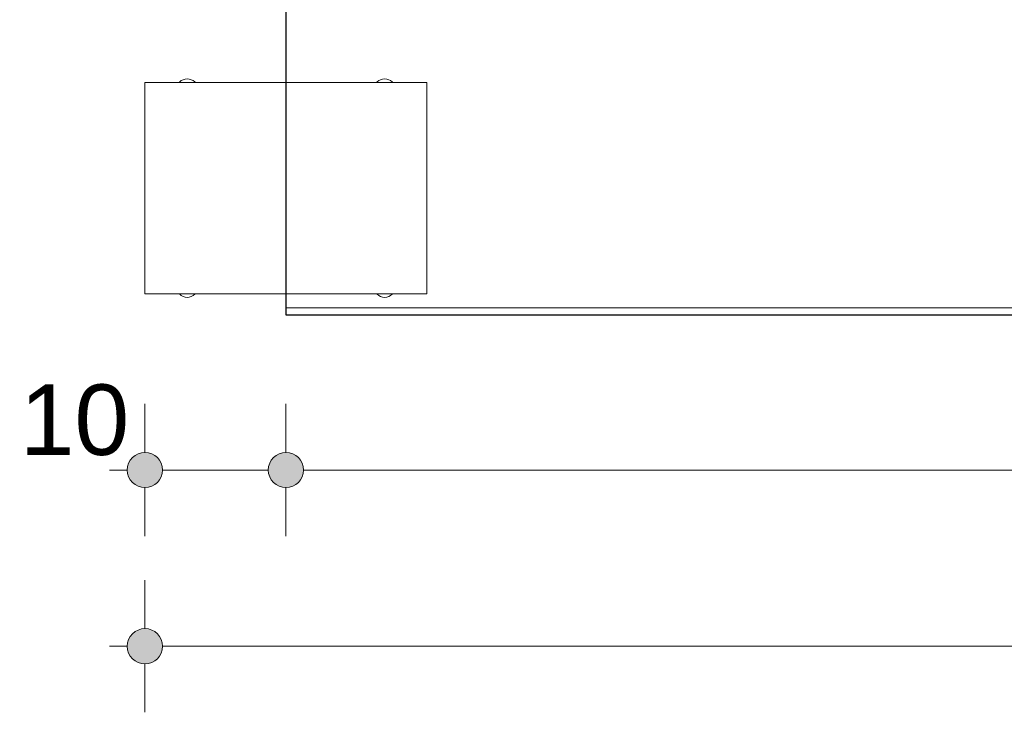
# Model space of a CAD drawing. Header units: millimetres. Extents: x 64850 to 1408875, y -594029 to 57306.
# Tile 2 of 58: x 82077 to 82776, y 51152 to 51643. Entities that reach past the tile are written whole.
import ezdxf

# ---------------------------------------------------------------- set-up
doc = ezdxf.new("R2010")
doc.units = ezdxf.units.MM
doc.header["$MEASUREMENT"] = 0
for name, pattern in [('Kropki i Kreski', [670.277762, 352.777767, -176.388884, 0, -141.111112]), ('Przerywana podwójnie', [1093.611073, 529.166651, -211.666656, 141.111112, -211.666656]), ('Wipeout_Contour', [1000, 0, -1000])]:
    doc.linetypes.add(name, pattern=pattern)
for name, color, linetype, lineweight in [('0_Nr_pióra__102', 8, 'Continuous', 5), ('2D - Ogólne_Nr_pióra__21', 7, 'Continuous', 25), ('_MDCP cyfrowa_Nr_pióra__1', 7, 'Continuous', 13), ('_MDCP cyfrowa_Nr_pióra__102', 8, 'Continuous', 5), ('Konstrukcja - Dachy_Nr_pióra__1', 7, 'Continuous', 13), ('Konstrukcja - Słupy_Nr_pióra__1', 7, 'Continuous', 13), ('Wymiarowanie - Ogólne_Nr_pióra__46', 5, 'Continuous', 15)]:
    doc.layers.add(name, color=color, linetype=linetype, lineweight=lineweight)
for name, color, linetype, lineweight, true_color in [('2D - Ogólne_Nr_pióra__82', 7, 'Continuous', 13, 0xaaaaaa), ('Konstrukcja - Ściany zew_Nr_pióra__87', 7, 'Continuous', 13, 0x6a6a6a), ('Wnętrze - Umeblowanie_Nr_pióra__69', 7, 'Continuous', 13, 0x71cebe), ('Wnętrze - Umeblowanie_Nr_pióra__90', 7, 'Continuous', 13, 0x00bfbf), ('Wymiarowanie - Ogólne_Nr_pióra__45', 7, 'Continuous', 15, 0x40a5ff), ('Wymiarowanie - Ogólne_Nr_pióra__85', 7, 'Continuous', 13, 0x80c2ff)]:
    doc.layers.add(name, color=color, linetype=linetype, lineweight=lineweight, true_color=true_color)
for name, color, linetype in [('Konstrukcja - Dachy', 7, 'Continuous'), ('Konstrukcja - Słupy', 7, 'Continuous'), ('Konstrukcja - Ściany zew', 7, 'Continuous'), ('Wnętrze - Umeblowanie', 7, 'Continuous'), ('Wymiarowanie - Ogólne', 7, 'Continuous')]:
    doc.layers.add(name, color=color, linetype=linetype)
doc.styles.add('STYL_AUTOMATYCZNY_1', font='arial.ttf')
doc.dimstyles.new('STYL_AUTOMATYCZNY__1', dxfattribs={"dimtxt": 50, "dimasz": 47.5, "dimexe": 0.18, "dimexo": 0.0625, "dimgap": 0, "dimtad": 1, "dimtih": 1, "dimtoh": 1, "dimdec": 0, "dimlfac": 0.1, "dimzin": 0, "dimdsep": 46, "dimtxsty": 'STYL_AUTOMATYCZNY_1', "dimblk": 'ARROWHEAD_11', "dimblk1": 'ARROWHEAD_11', "dimblk2": 'ARROWHEAD_11', "dimcen": 0.09, "dimse1": 1, "dimse2": 1, "dimclrd": 256, "dimclre": 256, "dimclrt": 5, "dimazin": 0, "dimtfac": 1, "dimtdec": 4, "dimtmove": 0, "dimatfit": 3, "dimfxl": 1, "dimtolj": 1, "dimtzin": 0, "dimarcsym": 0})

# ---------------------------------------------------------------- blocks, each defined once
blk = doc.blocks.new('Teownik 27')
at = {"layer": 'Wnętrze - Umeblowanie_Nr_pióra__69', "color": 123, "linetype": 'Kropki i Kreski', "lineweight": 13, "true_color": 0x71cebe}
blk.add_line((0, 0), (95, 0), dxfattribs=at)
at = {"layer": 'Wnętrze - Umeblowanie_Nr_pióra__90', "color": 132, "linetype": 'Continuous', "lineweight": 13, "true_color": 0x00bfbf}
for p, q in [((47.5, 25), (0, 25)), ((0, 25), (0, 0)), ((95, 25), (47.5, 25)), ((95, 0), (95, 25)), ((0, 0), (0, -25)), ((95, -25), (95, 0)), ((0, -25), (47.5, -25)), ((47.5, -25), (95, -25))]:
    blk.add_line(p, q, dxfattribs=at)
blk = doc.blocks.new('Ściana_1_3', base_point=(82266.13, 51438.74))
at = {"color": 254, "linetype": 'Wipeout_Contour', "lineweight": 0, "ltscale": 390981.899772}
blk.add_wipeout([(82266.13, 51433.74), (83966.13, 51433.74), (83966.13, 51438.74), (82266.13, 51438.74)], dxfattribs=at).dxf.layer = 'Konstrukcja - Ściany zew'
at = {"layer": 'Konstrukcja - Ściany zew_Nr_pióra__87', "color": 251, "linetype": 'Continuous', "lineweight": 13, "true_color": 0x6a6a6a, "flags": 128}
for points in [[(83966.13, 51438.74), (82266.13, 51438.74)], [(82266.13, 51438.74), (82266.13, 51433.74)], [(82266.13, 51433.74), (83966.13, 51433.74)]]:
    blk.add_lwpolyline(points, dxfattribs=at)
blk = doc.blocks.new('Słup_1_3', base_point=(82266.13, 51523.74))
at = {"color": 254, "linetype": 'Wipeout_Contour', "lineweight": 0, "ltscale": 388276.582283}
blk.add_wipeout([(82366.13, 51598.74), (82166.13, 51598.74), (82166.13, 51448.74), (82366.13, 51448.74)], dxfattribs=at).dxf.layer = 'Konstrukcja - Słupy'
at = {"layer": 'Konstrukcja - Słupy_Nr_pióra__1', "color": 7, "linetype": 'Continuous', "lineweight": 13}
for p, q in [((82366.13, 51598.74), (82166.13, 51598.74)), ((82166.13, 51598.74), (82166.13, 51448.74)), ((82366.13, 51448.74), (82366.13, 51598.74)), ((82166.13, 51448.74), (82366.13, 51448.74))]:
    blk.add_line(p, q, dxfattribs=at)
blk = doc.blocks.new('*D8')
at = {"layer": 'Wymiarowanie - Ogólne_Nr_pióra__45', "linetype": 'Continuous', "lineweight": 15, "true_color": 0x40a5ff}
for points in [[(82153.63, 51323.74), (82154.58, 51318.96), (82157.29, 51314.91), (82161.35, 51312.2), (82166.13, 51311.24), (82170.91, 51312.2), (82174.97, 51314.91), (82177.68, 51318.96), (82178.63, 51323.74), (82177.68, 51328.53), (82174.97, 51332.58), (82170.91, 51335.29), (82166.13, 51336.24), (82161.35, 51335.29), (82157.29, 51332.58), (82154.58, 51328.53)], [(82253.63, 51323.74), (82254.58, 51318.96), (82257.29, 51314.91), (82261.35, 51312.2), (82266.13, 51311.24), (82270.91, 51312.2), (82274.97, 51314.91), (82277.68, 51318.96), (82278.63, 51323.74), (82277.68, 51328.53), (82274.97, 51332.58), (82270.91, 51335.29), (82266.13, 51336.24), (82261.35, 51335.29), (82257.29, 51332.58), (82254.58, 51328.53)]]:
    blk.add_hatch(color=161, dxfattribs=at).paths.add_polyline_path(points)
at = {"layer": 'Wymiarowanie - Ogólne_Nr_pióra__45', "color": 161, "linetype": 'Continuous', "lineweight": 15, "true_color": 0x40a5ff}
for centre in [(82166.13, 51323.74), (82266.13, 51323.74)]:
    blk.add_circle(centre, 12.5, dxfattribs=at)
at = {"layer": 'Wymiarowanie - Ogólne_Nr_pióra__85', "color": 151, "linetype": 'Continuous', "lineweight": 13, "true_color": 0x80c2ff}
for p, q in [((82166.13, 51336.24), (82166.13, 51370.62)), ((82266.13, 51336.24), (82266.13, 51370.62)), ((82141.13, 51323.74), (82153.63, 51323.74)), ((82178.63, 51323.74), (82253.63, 51323.74)), ((82166.13, 51276.87), (82166.13, 51311.24)), ((82266.13, 51276.87), (82266.13, 51311.24))]:
    blk.add_line(p, q, dxfattribs=at)
at = {"layer": 'Wymiarowanie - Ogólne_Nr_pióra__46', "color": 5, "lineweight": 15, "insert": (82077.36, 51333.74), "char_height": 50, "attachment_point": 7, "style": 'STYL_AUTOMATYCZNY_1'}
blk.add_mtext('\\A1;{\\pql;\\fArial|b0|i0|c238|p0;\\W1.000000;10}', dxfattribs=at)
blk = doc.blocks.new('ARROWHEAD_11')
at = {"color": 0, "linetype": 'Continuous', "lineweight": 0}
blk.add_line((0, 0), (-1, 0), dxfattribs=at)
at = {"color": 0, "linetype": 'Continuous', "lineweight": 0, "const_width": 0.25, "flags": 128}
blk.add_lwpolyline([(-0.125, 0, 1), (0.125, 0, 1)], format="xyb", close=True, dxfattribs=at)
blk = doc.blocks.new('*D10')
at = {"layer": 'Wymiarowanie - Ogólne_Nr_pióra__45', "linetype": 'Continuous', "lineweight": 15, "true_color": 0x40a5ff}
for points in [[(82253.63, 51323.74), (82254.58, 51318.96), (82257.29, 51314.91), (82261.35, 51312.2), (82266.13, 51311.24), (82270.91, 51312.2), (82274.97, 51314.91), (82277.68, 51318.96), (82278.63, 51323.74), (82277.68, 51328.53), (82274.97, 51332.58), (82270.91, 51335.29), (82266.13, 51336.24), (82261.35, 51335.29), (82257.29, 51332.58), (82254.58, 51328.53)], [(83953.63, 51323.74), (83954.58, 51318.96), (83957.29, 51314.91), (83961.35, 51312.2), (83966.13, 51311.24), (83970.91, 51312.2), (83974.97, 51314.91), (83977.68, 51318.96), (83978.63, 51323.74), (83977.68, 51328.53), (83974.97, 51332.58), (83970.91, 51335.29), (83966.13, 51336.24), (83961.35, 51335.29), (83957.29, 51332.58), (83954.58, 51328.53)]]:
    blk.add_hatch(color=161, dxfattribs=at).paths.add_polyline_path(points)
at = {"layer": 'Wymiarowanie - Ogólne_Nr_pióra__45', "color": 161, "linetype": 'Continuous', "lineweight": 15, "true_color": 0x40a5ff}
for centre in [(82266.13, 51323.74), (83966.13, 51323.74)]:
    blk.add_circle(centre, 12.5, dxfattribs=at)
at = {"layer": 'Wymiarowanie - Ogólne_Nr_pióra__85', "color": 151, "linetype": 'Continuous', "lineweight": 13, "true_color": 0x80c2ff}
for p, q in [((82266.13, 51336.24), (82266.13, 51370.62)), ((83966.13, 51336.24), (83966.13, 51370.62)), ((82278.63, 51323.74), (83953.63, 51323.74)), ((82266.13, 51276.87), (82266.13, 51311.24)), ((83966.13, 51276.87), (83966.13, 51311.24))]:
    blk.add_line(p, q, dxfattribs=at)
at = {"layer": 'Wymiarowanie - Ogólne_Nr_pióra__46', "color": 5, "lineweight": 15, "char_height": 50, "attachment_point": 7, "style": 'STYL_AUTOMATYCZNY_1'}
for s, insert in [('\\A1;{\\pql;\\fArial|b0|i0|c238|p0;\\W1.000000;170}', (83020.79, 51333.74)), ('\\A1;{\\pql;\\fArial|b0|i0|c238|p0;\\W1.000000;10}', (83877.36, 51333.74))]:
    blk.add_mtext(s, dxfattribs=dict(at, insert=insert))
blk = doc.blocks.new('*D12')
at = {"layer": 'Wymiarowanie - Ogólne_Nr_pióra__45', "linetype": 'Continuous', "lineweight": 15, "true_color": 0x40a5ff}
for points in [[(82153.63, 51198.74), (82154.58, 51193.96), (82157.29, 51189.91), (82161.35, 51187.2), (82166.13, 51186.24), (82170.91, 51187.2), (82174.97, 51189.91), (82177.68, 51193.96), (82178.63, 51198.74), (82177.68, 51203.53), (82174.97, 51207.58), (82170.91, 51210.29), (82166.13, 51211.24), (82161.35, 51210.29), (82157.29, 51207.58), (82154.58, 51203.53)], [(84053.63, 51198.74), (84054.58, 51193.96), (84057.29, 51189.91), (84061.35, 51187.2), (84066.13, 51186.24), (84070.91, 51187.2), (84074.97, 51189.91), (84077.68, 51193.96), (84078.63, 51198.74), (84077.68, 51203.53), (84074.97, 51207.58), (84070.91, 51210.29), (84066.13, 51211.24), (84061.35, 51210.29), (84057.29, 51207.58), (84054.58, 51203.53)]]:
    blk.add_hatch(color=161, dxfattribs=at).paths.add_polyline_path(points)
at = {"layer": 'Wymiarowanie - Ogólne_Nr_pióra__45', "color": 161, "linetype": 'Continuous', "lineweight": 15, "true_color": 0x40a5ff}
for centre in [(82166.13, 51198.74), (84066.13, 51198.74)]:
    blk.add_circle(centre, 12.5, dxfattribs=at)
at = {"layer": 'Wymiarowanie - Ogólne_Nr_pióra__85', "color": 151, "linetype": 'Continuous', "lineweight": 13, "true_color": 0x80c2ff}
for p, q in [((82166.13, 51211.24), (82166.13, 51245.62)), ((84066.13, 51211.24), (84066.13, 51245.62)), ((82141.13, 51198.74), (82153.63, 51198.74)), ((82178.63, 51198.74), (84053.63, 51198.74)), ((84078.63, 51198.74), (84091.13, 51198.74)), ((82166.13, 51151.87), (82166.13, 51186.24)), ((84066.13, 51151.87), (84066.13, 51186.24))]:
    blk.add_line(p, q, dxfattribs=at)
at = {"layer": 'Wymiarowanie - Ogólne_Nr_pióra__46', "color": 5, "lineweight": 15, "insert": (83058.92, 51208.74), "char_height": 50, "attachment_point": 7, "style": 'STYL_AUTOMATYCZNY_1'}
blk.add_mtext('\\A1;{\\pql;\\fArial|b0|i0|c238|p0;\\W1.000000;190}', dxfattribs=at)
blk = doc.blocks.new('Dach_1_3', base_point=(82266.13, 51893.74))
at = {"layer": 'Konstrukcja - Dachy_Nr_pióra__1', "color": 7, "linetype": 'Continuous', "lineweight": 13, "flags": 128}
for points in [[(82266.13, 51433.74), (82266.13, 51893.74)], [(83966.13, 51433.74), (82266.13, 51433.74)]]:
    blk.add_lwpolyline(points, dxfattribs=at)

msp = doc.modelspace()

# ---------------------------------------------------------------- linework, layer by layer
at = {"layer": '0_Nr_pióra__102', "color": 8, "linetype": 'Continuous', "lineweight": 5}
for centre in [(82196.13, 51593.74), (82336.13, 51593.74), (82196.13, 51453.74), (82336.13, 51453.74)]:
    msp.add_circle(centre, 7.5, dxfattribs=at)

# ---------------------------------------------------------------- block references
at = {"layer": 'Konstrukcja - Ściany zew', "color": 7, "lineweight": 25}
msp.add_blockref('Ściana_1_3', (82266.13, 51438.74), dxfattribs=at)
at = {"layer": 'Wnętrze - Umeblowanie', "color": 104, "linetype": 'Continuous', "lineweight": 13, "true_color": 0x029e21, "xscale": -1, "zscale": 1000, "rotation": 180}
msp.add_blockref('Teownik 27', (82166.13, 51523.74), dxfattribs=at)
at = {"layer": 'Wnętrze - Umeblowanie', "color": 104, "linetype": 'Continuous', "lineweight": 13, "true_color": 0x029e21, "zscale": 1000, "rotation": 180}
msp.add_blockref('Teownik 27', (82366.13, 51523.74), dxfattribs=at)

# ---------------------------------------------------------------- next in the draw order: block references
at = {"layer": 'Konstrukcja - Słupy', "color": 14, "lineweight": 25, "true_color": 0xa80f02}
msp.add_blockref('Słup_1_3', (82266.13, 51523.74), dxfattribs=at)

# ---------------------------------------------------------------- next in the draw order: dimensions: what is measured, and where the dimension line sits
at = {"layer": 'Wymiarowanie - Ogólne', "color": 151, "linetype": 'Continuous', "lineweight": 13, "true_color": 0x80c2ff}
dim = msp.add_linear_dim(base=(83966.13, 51323.74), p1=(82266.13, 51438.74), p2=(83966.13, 51438.74), dimstyle='STYL_AUTOMATYCZNY__1', dxfattribs=at)
dim.commit()
dim.dimension.update_dxf_attribs({"geometry": '*D10', "text_midpoint": (83077.87, 51358.74), "dimtype": 160})

# ---------------------------------------------------------------- next in the draw order: linework, layer by layer
at = {"layer": '2D - Ogólne_Nr_pióra__21', "color": 7, "linetype": 'Continuous', "lineweight": 25, "flags": 128}
msp.add_lwpolyline([(82266.13, 51893.74), (82266.13, 51433.74), (83966.13, 51433.74), (83966.13, 51893.74)], close=True, dxfattribs=at)
at = {"layer": '2D - Ogólne_Nr_pióra__82', "color": 253, "linetype": 'Continuous', "lineweight": 13, "true_color": 0xaaaaaa, "flags": 128}
msp.add_lwpolyline([(82266.13, 51598.74), (82166.13, 51598.74), (82166.13, 51448.74), (82266.13, 51448.74)], close=True, dxfattribs=at)
at = {"layer": '_MDCP cyfrowa_Nr_pióra__1', "color": 7, "linetype": 'Przerywana podwójnie', "lineweight": 13, "flags": 128}
msp.add_lwpolyline([(82266.13, 51448.74), (82366.13, 51448.74), (82366.13, 51598.74), (82266.13, 51598.74)], dxfattribs=at)
at = {"layer": '_MDCP cyfrowa_Nr_pióra__102', "color": 8, "linetype": 'Continuous', "lineweight": 5, "flags": 128}
msp.add_lwpolyline([(82266.13, 51448.74), (82366.13, 51448.74), (82366.13, 51598.74), (82266.13, 51598.74)], close=True, dxfattribs=at)

# ---------------------------------------------------------------- next in the draw order: block references
at = {"layer": 'Konstrukcja - Dachy', "color": 7, "linetype": 'Continuous', "lineweight": 13}
msp.add_blockref('Dach_1_3', (82266.13, 51893.74), dxfattribs=at)

# ---------------------------------------------------------------- next in the draw order: dimensions: what is measured, and where the dimension line sits
at = {"layer": 'Wymiarowanie - Ogólne', "color": 151, "linetype": 'Continuous', "lineweight": 13, "true_color": 0x80c2ff}
for base, p2, picture, middle in [((82266.13, 51323.74), (82266.13, 51438.74), '*D8', (82115.41, 51358.74)), ((84066.13, 51198.74), (84066.13, 51448.74), '*D12', (83116, 51233.74))]:
    dim = msp.add_linear_dim(base=base, p1=(82166.13, 51448.74), p2=p2, dimstyle='STYL_AUTOMATYCZNY__1', dxfattribs=at)
    dim.commit()
    dim.dimension.update_dxf_attribs({"geometry": picture, "text_midpoint": middle, "dimtype": 160})

doc.saveas('drawing.dxf')
